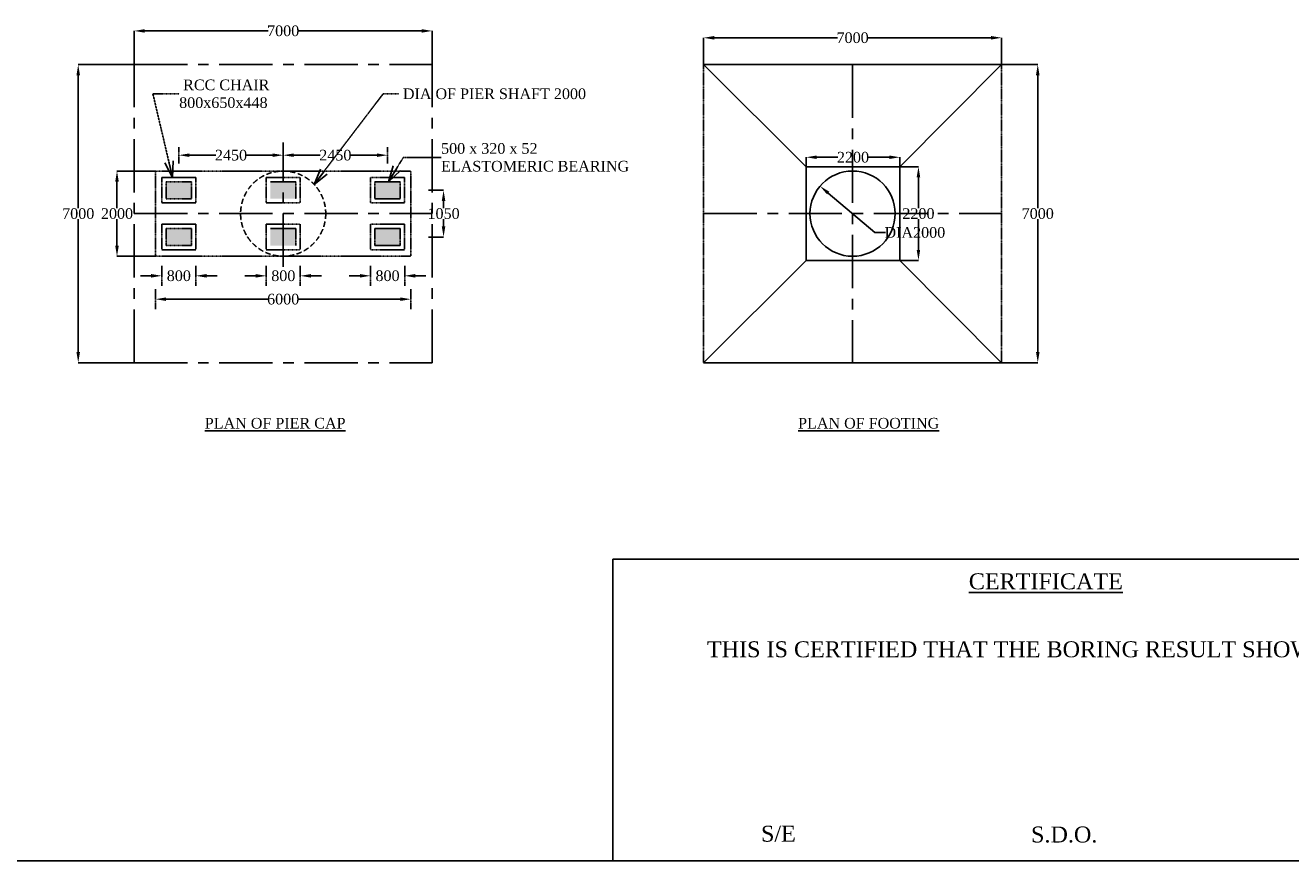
# Model space of a CAD drawing. Header units: millimetres. Extents: x 103078 to 3617165, y -104267 to 1061793.
# Tile 5 of 10: x 2036261 to 2095692, y 930046 to 969278. Entities that reach past the tile are written whole.
import ezdxf

# ---------------------------------------------------------------- set-up
doc = ezdxf.new("R2010")
doc.units = ezdxf.units.MM
doc.header["$MEASUREMENT"] = 0
doc.linetypes.add('CENTERX2', pattern=[4, 2.5, -0.5, 0.5, -0.5])
doc.linetypes.add('HIDDEN', pattern=[0.375, 0.25, -0.125])
doc.styles.get("Standard").update_dxf_attribs({"font": 'times.ttf'})
doc.styles.add('style1', font='txt.shx', dxfattribs={"height": 1})
doc.dimstyles.get("Standard").update_dxf_attribs({"dimtxt": 400, "dimasz": 215, "dimexe": 0.18, "dimexo": 0.0625, "dimgap": 0.09, "dimtad": 0, "dimtih": 1, "dimtoh": 1, "dimdec": 0, "dimzin": 4, "dimdsep": 46, "dimtxsty": 'Standard', "dimblk": 'OPEN90', "dimcen": 0, "dimadec": 0, "dimazin": 1, "dimtfac": 1, "dimtdec": 0, "dimtix": 1, "dimtofl": 0, "dimtmove": 0, "dimatfit": 3, "dimldrblk": 'OPEN30', "dimfxl": 1, "dimtolj": 1, "dimtzin": 0, "dimarcsym": 0})

# ---------------------------------------------------------------- blocks, each defined once
blk = doc.blocks.new('*D107')
at = {"color": 0, "linetype": 'Continuous', "lineweight": -2, "ltscale": 10000, "transparency": 16777216}
for p, q in [((2042371.526089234, 956416.0885065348), (2042371.526089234, 956416.2060065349)), ((2042871.526089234, 956416.0260065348), (2047662.171489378, 956416.0260065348)), ((2053871.526089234, 956416.0260065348), (2049080.88068909, 956416.0260065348)), ((2054371.526089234, 956416.0885065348), (2054371.526089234, 956416.2060065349))]:
    blk.add_line(p, q, dxfattribs=at)
at = {"color": 0, "linetype": 'Continuous', "ltscale": 10000, "transparency": 16777216}
for points in [[(2042871.526089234, 956499.3593398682), (2042871.526089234, 956332.6926732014), (2042371.526089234, 956416.0260065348)], [(2053871.526089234, 956499.3593398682), (2053871.526089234, 956332.6926732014), (2054371.526089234, 956416.0260065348)]]:
    blk.add_solid(points, dxfattribs=at)
at = {"layer": 'Defpoints', "color": 0, "linetype": 'Continuous', "ltscale": 10000, "transparency": 16777216}
for p in [(2042371.526089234, 956416.0260065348), (2054371.526089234, 956416.0260065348), (2054371.526089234, 956416.0260065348)]:
    blk.add_point(p, dxfattribs=at)
at = {"color": 0, "linetype": 'Continuous', "ltscale": 10000, "transparency": 16777216, "insert": (2048371.526089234, 956416.0260065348), "char_height": 400, "attachment_point": 5}
blk.add_mtext('\\A1;{\\H1.25x;6000}', dxfattribs=at)
blk = doc.blocks.new('_Open30')
at = {"color": 0, "linetype": 'ByBlock', "lineweight": -2}
for p, q in [((-1, 0.26794919), (0, 0)), ((0, 0), (-1, -0.26794919)), ((0, 0), (-1, 0))]:
    blk.add_line(p, q, dxfattribs=at)
blk = doc.blocks.new('*D108')
at = {"color": 0, "linetype": 'Continuous', "lineweight": -2, "ltscale": 10000, "transparency": 16777216}
for p, q in [((2043471.526089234, 963177.2180822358), (2043471.526089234, 963177.3355822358)), ((2043971.526089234, 963177.1555822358), (2045204.240703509, 963177.1555822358)), ((2047871.526089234, 963177.1555822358), (2046638.811474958, 963177.1555822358)), ((2048371.526089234, 963177.2180822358), (2048371.526089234, 963177.3355822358))]:
    blk.add_line(p, q, dxfattribs=at)
at = {"color": 0, "linetype": 'Continuous', "ltscale": 10000, "transparency": 16777216}
for points in [[(2043971.526089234, 963260.4889155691), (2043971.526089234, 963093.8222489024), (2043471.526089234, 963177.1555822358)], [(2047871.526089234, 963260.4889155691), (2047871.526089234, 963093.8222489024), (2048371.526089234, 963177.1555822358)]]:
    blk.add_solid(points, dxfattribs=at)
at = {"layer": 'Defpoints', "color": 0, "linetype": 'Continuous', "ltscale": 10000, "transparency": 16777216}
for p in [(2043471.526089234, 963177.1555822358), (2048371.526089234, 963177.1555822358), (2048371.526089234, 963177.1555822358)]:
    blk.add_point(p, dxfattribs=at)
at = {"color": 0, "linetype": 'Continuous', "ltscale": 10000, "transparency": 16777216, "insert": (2045921.526089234, 963177.1555822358), "char_height": 400, "attachment_point": 5}
blk.add_mtext('\\A1;{\\H1.25x;2450}', dxfattribs=at)
blk = doc.blocks.new('*D49')
at = {"color": 0, "linetype": 'Continuous', "lineweight": -2, "ltscale": 10000, "transparency": 16777216}
for p, q in [((2048371.526089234, 963177.5780822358), (2048371.526089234, 963177.6955822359)), ((2048871.526089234, 963177.5155822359), (2050104.240703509, 963177.5155822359)), ((2052771.526089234, 963177.5155822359), (2051538.811474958, 963177.5155822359)), ((2053271.526089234, 963177.5780822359), (2053271.526089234, 963177.6955822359))]:
    blk.add_line(p, q, dxfattribs=at)
at = {"color": 0, "linetype": 'Continuous', "ltscale": 10000, "transparency": 16777216}
for points in [[(2048871.526089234, 963260.8489155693), (2048871.526089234, 963094.1822489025), (2048371.526089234, 963177.5155822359)], [(2052771.526089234, 963260.8489155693), (2052771.526089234, 963094.1822489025), (2053271.526089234, 963177.5155822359)]]:
    blk.add_solid(points, dxfattribs=at)
at = {"layer": 'Defpoints', "color": 0, "linetype": 'Continuous', "ltscale": 10000, "transparency": 16777216}
for p in [(2048371.526089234, 963177.5155822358), (2053271.526089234, 963177.5155822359), (2053271.526089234, 963177.5155822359)]:
    blk.add_point(p, dxfattribs=at)
at = {"color": 0, "linetype": 'Continuous', "ltscale": 10000, "transparency": 16777216, "insert": (2050821.526089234, 963177.5155822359), "char_height": 400, "attachment_point": 5}
blk.add_mtext('\\A1;{\\H1.25x;2450}', dxfattribs=at)
blk = doc.blocks.new('*D109')
at = {"color": 0, "linetype": 'Continuous', "lineweight": -2, "ltscale": 10000, "transparency": 16777216}
for p, q in [((2042171.526089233, 957513.2381727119), (2041671.526089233, 957513.2381727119)), ((2042671.526089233, 957513.3006727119), (2042671.526089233, 957513.418172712)), ((2044271.526089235, 957513.3006727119), (2044271.526089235, 957513.418172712)), ((2044771.526089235, 957513.2381727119), (2045271.526089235, 957513.2381727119))]:
    blk.add_line(p, q, dxfattribs=at)
at = {"color": 0, "linetype": 'Continuous', "ltscale": 10000, "transparency": 16777216}
for points in [[(2042171.526089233, 957596.5715060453), (2042171.526089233, 957429.9048393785), (2042671.526089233, 957513.2381727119)], [(2044771.526089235, 957596.5715060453), (2044771.526089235, 957429.9048393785), (2044271.526089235, 957513.2381727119)]]:
    blk.add_solid(points, dxfattribs=at)
at = {"layer": 'Defpoints', "color": 0, "linetype": 'Continuous', "ltscale": 10000, "transparency": 16777216}
for p in [(2042671.526089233, 957513.2381727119), (2044271.526089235, 957513.2381727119), (2044271.526089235, 957513.2381727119)]:
    blk.add_point(p, dxfattribs=at)
at = {"color": 0, "linetype": 'Continuous', "ltscale": 10000, "transparency": 16777216, "insert": (2043471.526089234, 957513.2381727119), "char_height": 400, "attachment_point": 5}
blk.add_mtext('\\A1;{\\H1.25x;800}', dxfattribs=at)
blk = doc.blocks.new('*D50')
at = {"color": 0, "linetype": 'Continuous', "lineweight": -2, "ltscale": 10000, "transparency": 16777216}
for p, q in [((2047077.900358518, 957513.2381727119), (2046577.900358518, 957513.2381727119)), ((2047577.900358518, 957513.3006727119), (2047577.900358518, 957513.418172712)), ((2049177.90035852, 957513.3006727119), (2049177.90035852, 957513.418172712)), ((2049677.90035852, 957513.2381727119), (2050177.90035852, 957513.2381727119))]:
    blk.add_line(p, q, dxfattribs=at)
at = {"color": 0, "linetype": 'Continuous', "ltscale": 10000, "transparency": 16777216}
for points in [[(2047077.900358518, 957596.5715060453), (2047077.900358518, 957429.9048393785), (2047577.900358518, 957513.2381727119)], [(2049677.90035852, 957596.5715060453), (2049677.90035852, 957429.9048393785), (2049177.90035852, 957513.2381727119)]]:
    blk.add_solid(points, dxfattribs=at)
at = {"layer": 'Defpoints', "color": 0, "linetype": 'Continuous', "ltscale": 10000, "transparency": 16777216}
for p in [(2047577.900358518, 957513.2381727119), (2049177.90035852, 957513.2381727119), (2049177.90035852, 957513.2381727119)]:
    blk.add_point(p, dxfattribs=at)
at = {"color": 0, "linetype": 'Continuous', "ltscale": 10000, "transparency": 16777216, "insert": (2048377.900358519, 957513.2381727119), "char_height": 400, "attachment_point": 5}
blk.add_mtext('\\A1;{\\H1.25x;800}', dxfattribs=at)
blk = doc.blocks.new('*D51')
at = {"color": 0, "linetype": 'Continuous', "lineweight": -2, "ltscale": 10000, "transparency": 16777216}
for p, q in [((2051973.324168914, 957513.2381727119), (2051473.324168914, 957513.2381727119)), ((2052473.324168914, 957513.3006727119), (2052473.324168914, 957513.418172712)), ((2054073.324168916, 957513.3006727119), (2054073.324168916, 957513.418172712)), ((2054573.324168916, 957513.2381727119), (2055073.324168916, 957513.2381727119))]:
    blk.add_line(p, q, dxfattribs=at)
at = {"color": 0, "linetype": 'Continuous', "ltscale": 10000, "transparency": 16777216}
for points in [[(2051973.324168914, 957596.5715060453), (2051973.324168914, 957429.9048393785), (2052473.324168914, 957513.2381727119)], [(2054573.324168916, 957596.5715060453), (2054573.324168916, 957429.9048393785), (2054073.324168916, 957513.2381727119)]]:
    blk.add_solid(points, dxfattribs=at)
at = {"layer": 'Defpoints', "color": 0, "linetype": 'Continuous', "ltscale": 10000, "transparency": 16777216}
for p in [(2052473.324168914, 957513.2381727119), (2054073.324168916, 957513.2381727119), (2054073.324168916, 957513.2381727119)]:
    blk.add_point(p, dxfattribs=at)
at = {"color": 0, "linetype": 'Continuous', "ltscale": 10000, "transparency": 16777216, "insert": (2053273.324168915, 957513.2381727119), "char_height": 400, "attachment_point": 5}
blk.add_mtext('\\A1;{\\H1.25x;800}', dxfattribs=at)
blk = doc.blocks.new('*D110')
at = {"color": 0, "linetype": 'Continuous', "lineweight": -2, "ltscale": 10000, "transparency": 16777216}
for p, q in [((2041371.526089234, 967433.6228723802), (2041371.526089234, 969015.4903723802)), ((2041871.526089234, 969015.3103723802), (2047660.008547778, 969015.3103723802)), ((2054871.526089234, 969015.3103723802), (2049083.04363069, 969015.3103723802)), ((2055371.526089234, 967433.6228723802), (2055371.526089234, 969015.4903723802))]:
    blk.add_line(p, q, dxfattribs=at)
at = {"color": 0, "linetype": 'Continuous', "ltscale": 10000, "transparency": 16777216}
for points in [[(2041871.526089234, 969098.6437057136), (2041871.526089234, 968931.9770390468), (2041371.526089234, 969015.3103723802)], [(2054871.526089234, 969098.6437057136), (2054871.526089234, 968931.9770390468), (2055371.526089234, 969015.3103723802)]]:
    blk.add_solid(points, dxfattribs=at)
at = {"layer": 'Defpoints', "color": 0, "linetype": 'Continuous', "ltscale": 10000, "transparency": 16777216}
for p in [(2055371.526089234, 969015.3103723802), (2041371.526089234, 967433.5603723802), (2055371.526089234, 967433.5603723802)]:
    blk.add_point(p, dxfattribs=at)
at = {"color": 0, "linetype": 'Continuous', "ltscale": 10000, "transparency": 16777216, "insert": (2048371.526089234, 969015.3103723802), "char_height": 400, "attachment_point": 5}
blk.add_mtext('\\A1;{\\H1.25x;7000}', dxfattribs=at)
blk = doc.blocks.new('*D115')
at = {"color": 0, "linetype": 'Continuous', "lineweight": -2, "ltscale": 10000, "transparency": 16777216}
for p, q in [((2042371.463589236, 962433.5603723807), (2040566.849971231, 962433.5603723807)), ((2040567.029971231, 961933.5603723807), (2040567.029971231, 960687.9762555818)), ((2040567.029971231, 958933.5603723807), (2040567.029971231, 960179.1444891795)), ((2042371.463589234, 958433.5603723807), (2040566.849971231, 958433.5603723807))]:
    blk.add_line(p, q, dxfattribs=at)
at = {"color": 0, "linetype": 'Continuous', "ltscale": 10000, "transparency": 16777216}
for points in [[(2040483.696637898, 961933.5603723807), (2040650.363304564, 961933.5603723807), (2040567.029971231, 962433.5603723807)], [(2040483.696637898, 958933.5603723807), (2040650.363304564, 958933.5603723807), (2040567.029971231, 958433.5603723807)]]:
    blk.add_solid(points, dxfattribs=at)
at = {"layer": 'Defpoints', "color": 0, "linetype": 'Continuous', "ltscale": 10000, "transparency": 16777216}
for p in [(2042371.526089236, 962433.5603723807), (2040567.029971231, 958433.5603723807), (2042371.526089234, 958433.5603723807)]:
    blk.add_point(p, dxfattribs=at)
at = {"color": 0, "linetype": 'Continuous', "ltscale": 10000, "transparency": 16777216, "insert": (2040567.029971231, 960433.5603723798), "char_height": 400, "attachment_point": 5}
blk.add_mtext('\\A1;{\\H1.25x;2000}', dxfattribs=at)
blk = doc.blocks.new('*D55')
at = {"color": 0, "linetype": 'Continuous', "lineweight": -2, "ltscale": 10000, "transparency": 16777216}
for p, q in [((2055190.26974113, 961533.5603723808), (2055904.905526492, 961533.5603723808)), ((2055904.725526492, 961033.5603723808), (2055904.725526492, 960687.9762555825)), ((2055904.725526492, 959833.5603723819), (2055904.725526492, 960179.1444891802)), ((2055190.08974113, 959333.5603723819), (2055904.905526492, 959333.5603723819))]:
    blk.add_line(p, q, dxfattribs=at)
at = {"color": 0, "linetype": 'Continuous', "ltscale": 10000, "transparency": 16777216}
for points in [[(2055821.392193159, 961033.5603723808), (2055988.058859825, 961033.5603723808), (2055904.725526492, 961533.5603723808)], [(2055821.392193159, 959833.5603723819), (2055988.058859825, 959833.5603723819), (2055904.725526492, 959333.5603723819)]]:
    blk.add_solid(points, dxfattribs=at)
at = {"layer": 'Defpoints', "color": 0, "linetype": 'Continuous', "ltscale": 10000, "transparency": 16777216}
for p in [(2055190.20724113, 961533.5603723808), (2055190.02724113, 959333.5603723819), (2055904.725526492, 959333.5603723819)]:
    blk.add_point(p, dxfattribs=at)
at = {"color": 0, "linetype": 'Continuous', "ltscale": 10000, "transparency": 16777216, "insert": (2055904.725526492, 960433.5603723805), "char_height": 400, "attachment_point": 5}
blk.add_mtext('\\A1;{\\H1.25x;1050}', dxfattribs=at)
blk = doc.blocks.new('*D116')
at = {"color": 0, "linetype": 'Continuous', "lineweight": -2, "ltscale": 10000, "transparency": 16777216}
for p, q in [((2041371.463589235, 967433.5603723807), (2038745.268543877, 967433.5603723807)), ((2038745.448543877, 966933.5603723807), (2038745.448543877, 960688.6972361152)), ((2038745.448543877, 953933.5603723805), (2038745.448543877, 960178.4235086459)), ((2041371.463589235, 953433.5603723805), (2038745.268543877, 953433.5603723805))]:
    blk.add_line(p, q, dxfattribs=at)
at = {"color": 0, "linetype": 'Continuous', "ltscale": 10000, "transparency": 16777216}
for points in [[(2038662.115210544, 966933.5603723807), (2038828.781877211, 966933.5603723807), (2038745.448543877, 967433.5603723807)], [(2038662.115210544, 953933.5603723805), (2038828.781877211, 953933.5603723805), (2038745.448543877, 953433.5603723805)]]:
    blk.add_solid(points, dxfattribs=at)
at = {"layer": 'Defpoints', "color": 0, "linetype": 'Continuous', "ltscale": 10000, "transparency": 16777216}
for p in [(2041371.526089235, 967433.5603723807), (2038745.448543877, 953433.5603723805), (2041371.526089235, 953433.5603723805)]:
    blk.add_point(p, dxfattribs=at)
at = {"color": 0, "linetype": 'Continuous', "ltscale": 10000, "transparency": 16777216, "insert": (2038745.448543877, 960433.5603723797), "char_height": 400, "attachment_point": 5}
blk.add_mtext('\\A1;{\\H1.25x;7000}', dxfattribs=at)
blk = doc.blocks.new('*D117')
at = {"color": 0, "linetype": 'Continuous', "lineweight": -2, "ltscale": 10000, "transparency": 16777216}
for p, q in [((2068115.362851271, 967433.6228723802), (2068115.362851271, 968691.9135497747)), ((2068615.362851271, 968691.7335497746), (2074403.845309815, 968691.7335497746)), ((2081615.362851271, 968691.7335497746), (2075826.880392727, 968691.7335497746)), ((2082115.362851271, 967433.6228723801), (2082115.362851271, 968691.9135497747))]:
    blk.add_line(p, q, dxfattribs=at)
at = {"color": 0, "linetype": 'Continuous', "ltscale": 10000, "transparency": 16777216}
for points in [[(2068615.362851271, 968775.066883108), (2068615.362851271, 968608.4002164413), (2068115.362851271, 968691.7335497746)], [(2081615.362851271, 968775.066883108), (2081615.362851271, 968608.4002164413), (2082115.362851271, 968691.7335497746)]]:
    blk.add_solid(points, dxfattribs=at)
at = {"layer": 'Defpoints', "color": 0, "linetype": 'Continuous', "ltscale": 10000, "transparency": 16777216}
for p in [(2082115.362851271, 968691.7335497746), (2068115.362851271, 967433.5603723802), (2082115.362851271, 967433.5603723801)]:
    blk.add_point(p, dxfattribs=at)
at = {"color": 0, "linetype": 'Continuous', "ltscale": 10000, "transparency": 16777216, "insert": (2075115.362851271, 968691.7335497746), "char_height": 400, "attachment_point": 5}
blk.add_mtext('\\A1;{\\H1.25x;7000}', dxfattribs=at)
blk = doc.blocks.new('*D118')
at = {"color": 0, "linetype": 'Continuous', "lineweight": -2, "ltscale": 10000, "transparency": 16777216}
for p, q in [((2082115.425351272, 967433.5603723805), (2083812.758860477, 967433.5603723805)), ((2083812.578860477, 966933.5603723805), (2083812.578860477, 960688.6972361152)), ((2083812.578860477, 953933.5603723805), (2083812.578860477, 960178.4235086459)), ((2082115.425351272, 953433.5603723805), (2083812.758860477, 953433.5603723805))]:
    blk.add_line(p, q, dxfattribs=at)
at = {"color": 0, "linetype": 'Continuous', "ltscale": 10000, "transparency": 16777216}
for points in [[(2083729.245527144, 966933.5603723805), (2083895.91219381, 966933.5603723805), (2083812.578860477, 967433.5603723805)], [(2083729.245527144, 953933.5603723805), (2083895.91219381, 953933.5603723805), (2083812.578860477, 953433.5603723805)]]:
    blk.add_solid(points, dxfattribs=at)
at = {"layer": 'Defpoints', "color": 0, "linetype": 'Continuous', "ltscale": 10000, "transparency": 16777216}
for p in [(2082115.362851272, 967433.5603723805), (2082115.362851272, 953433.5603723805), (2083812.578860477, 953433.5603723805)]:
    blk.add_point(p, dxfattribs=at)
at = {"color": 0, "linetype": 'Continuous', "ltscale": 10000, "transparency": 16777216, "insert": (2083812.578860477, 960433.5603723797), "char_height": 400, "attachment_point": 5}
blk.add_mtext('\\A1;{\\H1.25x;7000}', dxfattribs=at)
blk = doc.blocks.new('*D119')
at = {"color": 0, "linetype": 'Continuous', "lineweight": -2, "ltscale": 10000, "transparency": 16777216}
for p, q in [((2076166.058960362, 959546.6204931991), (2073969.148811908, 961401.1312359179)), ((2076666.058960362, 959546.6204931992), (2076166.058960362, 959546.6204931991))]:
    blk.add_line(p, q, dxfattribs=at)
at = {"color": 0, "linetype": 'Continuous', "ltscale": 10000, "transparency": 16777216}
blk.add_solid([(2074022.902748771, 961464.8097936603), (2073915.394875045, 961337.4526781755), (2073587.077465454, 961723.6548570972)], dxfattribs=at)
at = {"layer": 'Defpoints', "color": 0, "linetype": 'Continuous', "ltscale": 10000, "transparency": 16777216}
for p in [(2073587.077465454, 961723.6548570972), (2076643.648237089, 959143.4658876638)]:
    blk.add_point(p, dxfattribs=at)
at = {"color": 0, "linetype": 'Continuous', "ltscale": 10000, "transparency": 16777216, "insert": (2078041.058837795, 959546.6204931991), "char_height": 400, "attachment_point": 5}
blk.add_mtext('\\A1;{\\H1.25x;DIA2000}', dxfattribs=at)
blk = doc.blocks.new('*D120')
at = {"color": 0, "linetype": 'Continuous', "lineweight": -2, "ltscale": 10000, "transparency": 16777216}
for p, q in [((2072935.362851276, 962633.6228723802), (2072935.362851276, 963080.8537982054)), ((2073435.362851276, 963080.6737982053), (2074418.077465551, 963080.6737982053)), ((2076835.362851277, 963080.6737982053), (2075852.648237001, 963080.6737982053)), ((2077335.362851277, 962633.6228723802), (2077335.362851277, 963080.8537982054))]:
    blk.add_line(p, q, dxfattribs=at)
at = {"color": 0, "linetype": 'Continuous', "ltscale": 10000, "transparency": 16777216}
for points in [[(2073435.362851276, 963164.0071315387), (2073435.362851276, 962997.340464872), (2072935.362851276, 963080.6737982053)], [(2076835.362851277, 963164.0071315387), (2076835.362851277, 962997.340464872), (2077335.362851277, 963080.6737982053)]]:
    blk.add_solid(points, dxfattribs=at)
at = {"layer": 'Defpoints', "color": 0, "linetype": 'Continuous', "ltscale": 10000, "transparency": 16777216}
for p in [(2077335.362851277, 963080.6737982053), (2072935.362851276, 962633.5603723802), (2077335.362851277, 962633.5603723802)]:
    blk.add_point(p, dxfattribs=at)
at = {"color": 0, "linetype": 'Continuous', "ltscale": 10000, "transparency": 16777216, "insert": (2075135.362851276, 963080.6737982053), "char_height": 400, "attachment_point": 5}
blk.add_mtext('\\A1;{\\H1.25x;2200}', dxfattribs=at)
blk = doc.blocks.new('*D121')
at = {"color": 0, "linetype": 'Continuous', "lineweight": -2, "ltscale": 10000, "transparency": 16777216}
for p, q in [((2077335.425351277, 962633.5603723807), (2078208.95243599, 962633.5603723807)), ((2078208.77243599, 962133.5603723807), (2078208.77243599, 960687.9762555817)), ((2078208.77243599, 958733.5603723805), (2078208.77243599, 960179.1444891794)), ((2077335.425351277, 958233.5603723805), (2078208.95243599, 958233.5603723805))]:
    blk.add_line(p, q, dxfattribs=at)
at = {"color": 0, "linetype": 'Continuous', "ltscale": 10000, "transparency": 16777216}
for points in [[(2078125.439102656, 962133.5603723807), (2078292.105769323, 962133.5603723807), (2078208.77243599, 962633.5603723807)], [(2078125.439102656, 958733.5603723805), (2078292.105769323, 958733.5603723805), (2078208.77243599, 958233.5603723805)]]:
    blk.add_solid(points, dxfattribs=at)
at = {"layer": 'Defpoints', "color": 0, "linetype": 'Continuous', "ltscale": 10000, "transparency": 16777216}
for p in [(2077335.362851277, 962633.5603723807), (2077335.362851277, 958233.5603723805), (2078208.77243599, 958233.5603723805)]:
    blk.add_point(p, dxfattribs=at)
at = {"color": 0, "linetype": 'Continuous', "ltscale": 10000, "transparency": 16777216, "insert": (2078208.772435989, 960433.5603723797), "char_height": 400, "attachment_point": 5}
blk.add_mtext('\\A1;{\\H1.25x;2200}', dxfattribs=at)

msp = doc.modelspace()

# ---------------------------------------------------------------- hatches: boundary and pattern name
at = {"linetype": 'HIDDEN'}
for points in [[(2042871.526089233, 961133.5603723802), (2044071.526089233, 961133.5603723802), (2044071.526089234, 961933.5603723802), (2042871.526089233, 961933.5603723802)], [(2048971.526089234, 961933.5603723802), (2047771.526089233, 961933.5603723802), (2047771.526089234, 961133.5603723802), (2048971.526089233, 961133.5603723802)], [(2053871.526089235, 961933.5603723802), (2052671.526089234, 961933.5603723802), (2052671.526089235, 961133.5603723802), (2053871.526089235, 961133.5603723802)], [(2042871.526089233, 958933.5603723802), (2044071.526089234, 958933.5603723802), (2044071.526089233, 959733.5603723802), (2042871.526089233, 959733.5603723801)], [(2047771.526089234, 958933.5603723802), (2048971.526089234, 958933.5603723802), (2048971.526089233, 959733.5603723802), (2047771.526089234, 959733.5603723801)], [(2053871.526089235, 959733.5603723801), (2052671.526089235, 959733.5603723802), (2052671.526089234, 958933.5603723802), (2053871.526089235, 958933.5603723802)]]:
    msp.add_hatch(color=0, dxfattribs=at).paths.add_polyline_path(points)

# ---------------------------------------------------------------- linework, layer by layer
at = {"color": 0, "linetype": 'CENTERX2', "ltscale": 1000}
for p, q in [((2041371.526089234, 967433.5603723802), (2055371.526089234, 967433.5603723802)), ((2041371.526089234, 953433.5603723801), (2041371.526089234, 967433.5603723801)), ((2055371.526089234, 953433.5603723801), (2055371.526089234, 967433.5603723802)), ((2075115.362851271, 967433.5603723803), (2075115.36285127, 953433.5603723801)), ((2048371.526089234, 957932.5004610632), (2048371.526089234, 963778.5004610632)), ((2041371.526089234, 960433.5603723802), (2055371.526089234, 960433.5603723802)), ((2048371.526089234, 960433.5603723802), (2048371.526089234, 957932.5004610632)), ((2068115.362851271, 960433.5603723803), (2082115.362851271, 960433.5603723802)), ((2041371.526089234, 953433.5603723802), (2055371.526089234, 953433.5603723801))]:
    msp.add_line(p, q, dxfattribs=at)
at = {"color": 0, "linetype": 'HIDDEN'}
for p, q in [((2068115.362851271, 967433.5603723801), (2068115.362851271, 953433.5603723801)), ((2082115.362851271, 967433.5603723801), (2082115.362851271, 953433.5603723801)), ((2043471.526089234, 962792.3472133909), (2043471.526089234, 963561.9639510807)), ((2048371.526089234, 962792.3472133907), (2048371.526089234, 963561.9639510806)), ((2053271.526089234, 962792.3472133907), (2053271.526089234, 963561.9639510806)), ((2042371.526089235, 962433.5603723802), (2054371.526089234, 962433.5603723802)), ((2042371.526089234, 958433.5603723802), (2042371.526089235, 962433.5603723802)), ((2054371.526089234, 958433.5603723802), (2054371.526089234, 962433.5603723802)), ((2042671.526089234, 962133.5603723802), (2044271.526089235, 962133.5603723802)), ((2042671.526089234, 960933.5603723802), (2042671.526089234, 962133.5603723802)), ((2042871.526089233, 961933.5603723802), (2042871.526089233, 961133.5603723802)), ((2044071.526089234, 961933.5603723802), (2042871.526089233, 961933.5603723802)), ((2044071.526089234, 961933.5603723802), (2044071.526089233, 961133.5603723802)), ((2044271.526089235, 960933.5603723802), (2044271.526089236, 962133.5603723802)), ((2047571.526089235, 962133.5603723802), (2049171.526089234, 962133.5603723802)), ((2047571.526089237, 960933.5603723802), (2047571.526089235, 962133.5603723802)), ((2047571.526089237, 960933.5603723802), (2047571.526089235, 962133.5603723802)), ((2048971.526089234, 961933.5603723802), (2047771.526089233, 961933.5603723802)), ((2048971.526089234, 961933.5603723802), (2048971.526089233, 961133.5603723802)), ((2049171.526089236, 960933.5603723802), (2049171.526089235, 962133.5603723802)), ((2052471.526089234, 962133.5603723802), (2054071.526089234, 962133.5603723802)), ((2052471.526089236, 960933.5603723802), (2052471.526089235, 962133.5603723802)), ((2052671.526089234, 961933.5603723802), (2052671.526089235, 961133.5603723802)), ((2052671.526089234, 961933.5603723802), (2053871.526089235, 961933.5603723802)), ((2053871.526089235, 961933.5603723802), (2053871.526089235, 961133.5603723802)), ((2054071.526089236, 960933.5603723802), (2054071.526089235, 962133.5603723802)), ((2044071.526089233, 961133.5603723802), (2042871.526089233, 961133.5603723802)), ((2052671.526089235, 961133.5603723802), (2053871.526089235, 961133.5603723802)), ((2042371.526089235, 960933.5603723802), (2042392.395717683, 960933.5603723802)), ((2042671.526089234, 960933.5603723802), (2044271.526089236, 960933.5603723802)), ((2047571.526089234, 960933.5603723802), (2049171.526089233, 960933.5603723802)), ((2052471.526089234, 960933.5603723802), (2054071.526089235, 960933.5603723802)), ((2054350.656460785, 960933.5603723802), (2054371.526089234, 960933.5603723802)), ((2042671.526089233, 959933.5603723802), (2044271.526089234, 959933.5603723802)), ((2042671.526089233, 958733.5603723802), (2042671.526089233, 959933.5603723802)), ((2044271.526089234, 958733.5603723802), (2044271.526089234, 959933.5603723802)), ((2047571.526089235, 959933.5603723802), (2049171.526089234, 959933.5603723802)), ((2047571.526089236, 958733.5603723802), (2047571.526089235, 959933.5603723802)), ((2047571.526089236, 958733.5603723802), (2047571.526089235, 959933.5603723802)), ((2049171.526089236, 958733.5603723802), (2049171.526089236, 959933.5603723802)), ((2052471.526089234, 959933.5603723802), (2054071.526089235, 959933.5603723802)), ((2052471.526089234, 958733.5603723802), (2052471.526089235, 959933.5603723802)), ((2054071.526089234, 958733.5603723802), (2054071.526089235, 959933.5603723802)), ((2054350.656460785, 959933.5603723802), (2054371.526089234, 959933.5603723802)), ((2042871.526089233, 958933.5603723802), (2042871.526089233, 959733.5603723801)), ((2044071.526089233, 959733.5603723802), (2042871.526089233, 959733.5603723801)), ((2044071.526089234, 958933.5603723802), (2044071.526089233, 959733.5603723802)), ((2048971.526089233, 959733.5603723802), (2047771.526089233, 959733.5603723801)), ((2048971.526089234, 958933.5603723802), (2048971.526089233, 959733.5603723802)), ((2052671.526089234, 958933.5603723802), (2052671.526089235, 959733.5603723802)), ((2052671.526089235, 959733.5603723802), (2053871.526089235, 959733.5603723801)), ((2053871.526089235, 958933.5603723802), (2053871.526089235, 959733.5603723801)), ((2042671.526089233, 958733.5603723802), (2044271.526089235, 958733.5603723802)), ((2044071.526089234, 958933.5603723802), (2042871.526089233, 958933.5603723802)), ((2047571.526089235, 958733.5603723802), (2049171.526089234, 958733.5603723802)), ((2052471.526089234, 958733.5603723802), (2054071.526089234, 958733.5603723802)), ((2052671.526089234, 958933.5603723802), (2053871.526089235, 958933.5603723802)), ((2042371.526089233, 958433.5603723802), (2054371.526089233, 958433.5603723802)), ((2042671.526089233, 957980.1362873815), (2042671.526089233, 957046.3400580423)), ((2044271.526089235, 957980.1362873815), (2044271.526089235, 957046.3400580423)), ((2047577.900358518, 957980.1362873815), (2047577.900358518, 957046.3400580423)), ((2049169.290459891, 957980.1362873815), (2049169.290459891, 957046.3400580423)), ((2052473.324168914, 957980.1362873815), (2052473.324168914, 957046.3400580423)), ((2054080.60454726, 957980.1362873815), (2054080.60454726, 957046.3400580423)), ((2042371.526089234, 956882.9241212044), (2042371.526089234, 955949.1278918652)), ((2054371.526089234, 956882.9241212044), (2054371.526089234, 955949.1278918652))]:
    msp.add_line(p, q, dxfattribs=at)
at = {"linetype": 'Continuous', "ltscale": 10000}
for p, q in [((2068115.362851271, 967433.5603723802), (2082115.362851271, 967433.5603723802)), ((2068115.362851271, 967433.5603723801), (2072935.362851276, 962633.5603723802)), ((2077335.362851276, 962633.5603723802), (2082115.362851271, 967433.5603723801)), ((2072935.362851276, 962633.5603723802), (2077335.362851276, 962633.5603723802)), ((2072935.362851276, 962633.5603723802), (2072935.362851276, 958233.5603723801)), ((2077335.362851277, 962633.5603723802), (2077335.362851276, 958233.5603723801)), ((2068115.362851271, 953433.5603723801), (2072935.362851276, 958233.5603723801)), ((2072935.362851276, 958233.5603723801), (2077335.362851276, 958233.5603723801)), ((2077335.362851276, 958233.5603723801), (2082115.362851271, 953433.5603723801)), ((2068115.362851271, 953433.5603723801), (2082115.362851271, 953433.5603723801)), ((2109851.654328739, 944199.7467284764), (2063851.654328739, 944199.7467284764)), ((2063851.654328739, 944199.7467284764), (2063851.654328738, 930046.1276527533)), ((2153360.784720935, 930046.1276527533, 872.242292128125), (1976829.087773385, 930046.1276527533, 872.242292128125))]:
    msp.add_line(p, q, dxfattribs=at)
at = {"color": 0, "linetype": 'HIDDEN', "ltscale": 1000}
msp.add_circle((2048371.526089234, 960433.5603723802), 2000, dxfattribs=at)
at = {"linetype": 'Continuous', "ltscale": 10000}
msp.add_circle((2075115.362851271, 960433.5603723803), 2000, dxfattribs=at)

# ---------------------------------------------------------------- texts
at = {"color": 0, "linetype": 'HIDDEN', "char_height": 500, "attachment_point": 4}
for s, insert in [(' RCC CHAIR\\P800x650x448', (2043486.044971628, 966059.8317744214)), (' DIA OF PIER SHAFT 2000', (2053806.294971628, 966059.8317744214)), ('500 x 320 x 52  \\PELASTOMERIC BEARING', (2055788.220658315, 963074.9273928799))]:
    msp.add_mtext(s, dxfattribs=dict(at, insert=insert))
at = {"color": 0, "char_height": 518.4000000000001, "attachment_point": 1, "style": 'style1'}
for s, insert in [('{\\fTimes New Roman|b0|i0|c0|p18;\\H0.96451x;\\LPLAN OF PIER CAP\\fViner Hand ITC|b0|i0|c0|p66; \\H1.0368x;\\l                       }', (2044690.670388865, 950841.0006071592)), ('{\\fTimes New Roman|b0|i0|c0|p18;\\H0.96451x;\\LPLAN OF FOOTING\\fViner Hand ITC|b0|i0|c0|p66;\\H1.0368x;\\l     }', (2072557.065911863, 950841.0006071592))]:
    msp.add_mtext(s, dxfattribs=dict(at, insert=insert))
at = {"char_height": 750.0000000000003, "attachment_point": 1, "style": 'style1'}
for s, insert in [('{\\fTimes New Roman|b0|i0|c0|p18;   \\LCERTIFICATE}', (2079723.868495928, 943542.0551760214)), ('{\\fTimes New Roman|b0|i0|c0|p18;THIS IS CERTIFIED THAT THE BORING RESULT SHOWN ABOVE IS CORRECT}', (2068272.596678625, 940349.1575772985)), ('{\\fTimes New Roman|b0|i0|c0|p18;S/E}', (2070813.649216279, 931689.8623070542)), ('{\\fTimes New Roman|b0|i0|c0|p18;   S.D.O.}', (2082647.991346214, 931650.6797096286))]:
    msp.add_mtext(s, dxfattribs=dict(at, insert=insert))

# ---------------------------------------------------------------- dimensions: what is measured, and where the dimension line sits
at = {"linetype": 'Continuous', "ltscale": 10000}
dim = msp.add_linear_dim(base=(2055371.526089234, 969015.3103723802), p1=(2041371.526089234, 967433.5603723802), p2=(2055371.526089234, 967433.5603723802), text='{\\H1.25x;7000}', dimstyle='Standard', override={"dimasz": 500, "dimsah": 1}, dxfattribs=at)
dim.commit()
dim.dimension.update_dxf_attribs({"geometry": '*D110', "text_midpoint": (2048371.526089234, 969015.3103723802), "dimtype": 160})
for base, p1, p2, text, picture, middle in [((2082115.362851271, 968691.7335497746), (2068115.362851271, 967433.5603723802), (2082115.362851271, 967433.5603723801), '{\\H1.25x;7000}', '*D117', (2075115.362851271, 968691.7335497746)), ((2048371.526089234, 963177.1555822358), (2043471.526089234, 963177.1555822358), (2048371.526089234, 963177.1555822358), '{\\H1.25x;2450}', '*D108', (2045921.526089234, 963177.1555822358)), ((2053271.526089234, 963177.5155822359), (2048371.526089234, 963177.5155822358), (2053271.526089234, 963177.5155822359), '{\\H1.25x;2450}', '*D49', (2050821.526089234, 963177.5155822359)), ((2077335.362851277, 963080.6737982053), (2072935.362851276, 962633.5603723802), (2077335.362851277, 962633.5603723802), '{\\H1.25x;2200}', '*D120', (2075135.362851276, 963080.6737982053)), ((2044271.526089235, 957513.2381727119), (2042671.526089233, 957513.2381727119), (2044271.526089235, 957513.2381727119), '{\\H1.25x;800}', '*D109', (2043471.526089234, 957513.2381727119)), ((2049177.90035852, 957513.2381727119), (2047577.900358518, 957513.2381727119), (2049177.90035852, 957513.2381727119), '{\\H1.25x;800}', '*D50', (2048377.900358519, 957513.2381727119)), ((2054073.324168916, 957513.2381727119), (2052473.324168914, 957513.2381727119), (2054073.324168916, 957513.2381727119), '{\\H1.25x;800}', '*D51', (2053273.324168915, 957513.2381727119)), ((2054371.526089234, 956416.0260065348), (2042371.526089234, 956416.0260065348), (2054371.526089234, 956416.0260065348), '{\\H1.25x;6000}', '*D107', (2048371.526089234, 956416.0260065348))]:
    dim = msp.add_linear_dim(base=base, p1=p1, p2=p2, text=text, dimstyle='Standard', override={"dimasz": 500, "dimsah": 1}, dxfattribs=at)
    dim.commit()
    dim.dimension.update_dxf_attribs({"geometry": picture, "text_midpoint": middle})
for base, p1, p2, text, picture, middle in [((2038745.448543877, 953433.5603723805), (2041371.526089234, 967433.5603723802), (2041371.526089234, 953433.5603723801), '{\\H1.25x;7000}', '*D116', (2038745.448543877, 960433.5603723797)), ((2083812.578860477, 953433.5603723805), (2082115.362851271, 967433.5603723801), (2082115.362851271, 953433.5603723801), '{\\H1.25x;7000}', '*D118', (2083812.578860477, 960433.5603723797)), ((2040567.029971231, 958433.5603723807), (2042371.526089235, 962433.5603723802), (2042371.526089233, 958433.5603723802), '{\\H1.25x;2000}', '*D115', (2040567.029971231, 960433.5603723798)), ((2078208.77243599, 958233.5603723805), (2077335.362851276, 962633.5603723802), (2077335.362851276, 958233.5603723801), '{\\H1.25x;2200}', '*D121', (2078208.772435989, 960433.5603723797)), ((2055904.725526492, 959333.5603723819), (2055190.207241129, 961533.5603723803), (2055190.027241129, 959333.5603723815), '{\\H1.25x;1050}', '*D55', (2055904.725526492, 960433.5603723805))]:
    dim = msp.add_linear_dim(base=base, p1=p1, p2=p2, angle=90, text=text, dimstyle='Standard', override={"dimasz": 500, "dimsah": 1}, dxfattribs=at)
    dim.commit()
    dim.dimension.update_dxf_attribs({"geometry": picture, "text_midpoint": middle})
dim = msp.add_diameter_dim_2p(p1=(2076643.648237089, 959143.4658876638), p2=(2073587.077465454, 961723.6548570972), text='{\\H1.25x;DIA2000}', dimstyle='Standard', override={"dimasz": 500, "dimsah": 1}, dxfattribs=at)
dim.commit()
dim.dimension.update_dxf_attribs({"geometry": '*D119', "text_midpoint": (2078041.058837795, 959546.6204931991), "dimtype": 163})

# ---------------------------------------------------------------- leaders
at = {"color": 0, "linetype": 'HIDDEN', "annotation_type": 0, "has_hookline": 1, "hookline_direction": 0}
for points, text_width in [([(2043176.900398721, 962133.5603723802), (2042252.150398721, 966059.8317744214), (2043485.954971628, 966059.8317744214)], 4149.963950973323), ([(2049824.319881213, 961808.1112801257), (2053067.277490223, 966059.8317744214), (2053806.204971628, 966059.8317744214)], 8567.41167988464), ([(2053313.277749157, 961933.5603723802), (2054017.703176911, 963074.9273928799), (2055788.130658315, 963074.9273928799)], 8608.147080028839)]:
    msp.add_leader(points, dimstyle='Standard', override={"dimtxt": 500, "dimasz": 750, "dimfxl": 300}, dxfattribs=dict(at, text_width=text_width))

doc.saveas('drawing.dxf')
